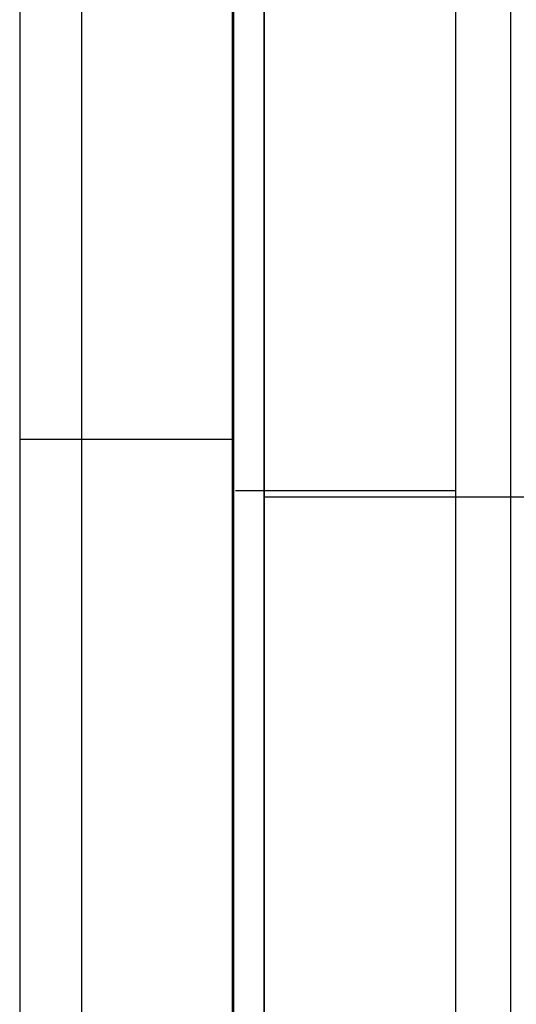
# Model space of a CAD drawing. Header units: millimetres. Extents: x -88 to 88, y -12 to 103.
# Tile 89 of 256: x -88.26 to -84.79, y 40.95 to 47.82. Entities that reach past the tile are written whole.
import ezdxf

# ---------------------------------------------------------------- set-up
doc = ezdxf.new("R2010")
doc.units = ezdxf.units.MM
doc.layers.add('BOTTOM', color=7, linetype='Continuous', true_color=0x7d26cd)
doc.layers.add('TOP', color=7, linetype='Continuous', true_color=0xc80000)

msp = doc.modelspace()

# ---------------------------------------------------------------- linework, layer by layer
at = {"layer": 'BOTTOM', "color": 9, "true_color": 0xc0c0c0}
for points in [[(-86.5505, 96.3043), (-86.5505, 6.0959)], [(-86.5505, 6.0959), (-86.5505, 96.3043)], [(-86.5505, 6.0959), (-86.5505, 96.3043)], [(86.5507, 44.4894), (-86.5505, 44.4894)], [(86.5507, 44.4894), (-86.5505, 44.4894)]]:
    msp.add_lwpolyline(points, dxfattribs=at)
at = {"layer": 'TOP', "color": 254, "true_color": 0xcad1ee}
for points in [[(-86.7715, 6.0959), (-86.7715, 96.3043)], [(-86.761, 6.0959), (-86.761, 96.3043)], [(-85.2138, 92.7322), (-85.2138, 6.1345)], [(-84.8268, 6.5215), (-84.8268, 91.522)], [(-88.2575, 55.9431), (-88.2575, 6.0889)], [(-87.8235, 6.5229), (-87.8235, 55.9431)], [(-86.7715, 44.8905), (-88.2575, 44.8905)], [(-85.2138, 44.5321), (-86.7505, 44.5321)]]:
    msp.add_lwpolyline(points, dxfattribs=at)
at = {"layer": 'TOP', "color": 254, "true_color": 0xcad1ee, "extrusion": (1, 0, 0)}
msp.add_lwpolyline([(6.0959, -11.5), (96.3043, -11.5)], dxfattribs=at)
at = {"layer": 'TOP', "color": 254, "true_color": 0xcad1ee, "extrusion": (0.999999, -0.001241, -4.41597e-05)}
msp.add_lwpolyline([(55.4605, 12.1457), (6.7877, 10.4137)], dxfattribs=at)
at = {"layer": 'TOP', "color": 254, "true_color": 0xcad1ee, "extrusion": (0.999999, -0.001241, -4.41721e-05)}
msp.add_lwpolyline([(6.752, 11.4165), (55.4248, 13.1485)], dxfattribs=at)
at = {"layer": 'TOP', "color": 254, "true_color": 0xcad1ee, "extrusion": (0.999999, -0.001242, -4.41936e-05)}
msp.add_lwpolyline([(55.409, 13.591), (6.7362, 11.859)], dxfattribs=at)

doc.saveas('drawing.dxf')
